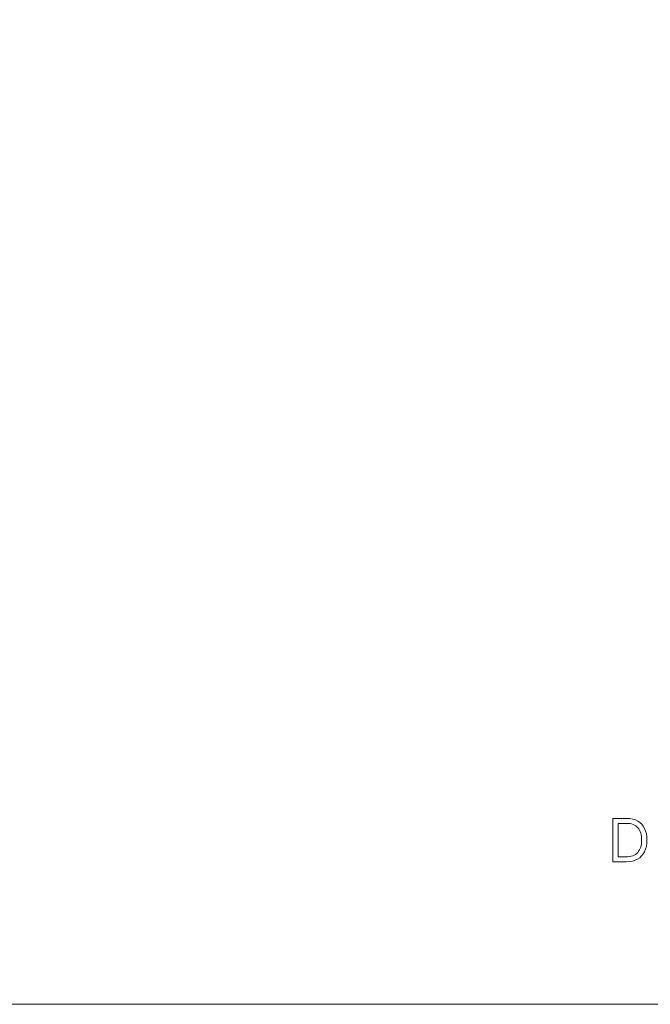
# Model space of a CAD drawing. Header units: millimetres. Extents: x -47.2 to 43.8, y -41.7 to 28.3.
# Tile 7 of 15: x -1.7 to 20.7, y -41.7 to -6.7. Entities that reach past the tile are written whole.
import ezdxf

# ---------------------------------------------------------------- set-up
doc = ezdxf.new("R2010")
doc.units = ezdxf.units.MM
doc.header["$MEASUREMENT"] = 0
doc.layers.add('Layer 1', color=7, linetype='Continuous')

msp = doc.modelspace()

# ---------------------------------------------------------------- linework, layer by layer
at = {"layer": 'Layer 1', "color": 240, "lineweight": 9}
msp.add_lwpolyline([(-47.2213, -41.6623), (43.7787, -41.6623), (43.7787, 28.3377), (-47.2213, 28.3377), (-47.2213, -41.6623)], close=True, dxfattribs=at)
at = {"layer": 'Layer 1', "lineweight": 9}
for points, knots in [([(19.82, -36.5962), (19.82, -36.5962), (19.3391, -36.5962), (19.3391, -36.5962), (19.3391, -36.5962), (19.3391, -35.0563), (19.3391, -35.0563), (19.3391, -35.0563), (19.8394, -35.0563), (19.8394, -35.0563), (19.9896, -35.0563), (20.1181, -35.087), (20.2246, -35.148), (20.3308, -35.2094), (20.4126, -35.2976), (20.4694, -35.4123), (20.5262, -35.5269), (20.5548, -35.6638), (20.5548, -35.8233), (20.5548, -35.9838), (20.5262, -36.1217), (20.4691, -36.2371), (20.4116, -36.3524), (20.3283, -36.4413), (20.219, -36.5031), (20.1092, -36.5652), (19.9762, -36.5962), (19.82, -36.5962)], [0, 0, 0, 0, 0.1111111, 0.1111111, 0.1111111, 0.2222222, 0.2222222, 0.2222222, 0.3333333, 0.3333333, 0.3333333, 0.4444444, 0.4444444, 0.4444444, 0.5555556, 0.5555556, 0.5555556, 0.6666667, 0.6666667, 0.6666667, 0.7777778, 0.7777778, 0.7777778, 0.8888889, 0.8888889, 0.8888889, 1, 1, 1, 1]), ([(19.5356, -36.4226), (19.5356, -36.4226), (19.8073, -36.4226), (19.8073, -36.4226), (19.9949, -36.4226), (20.1346, -36.3694), (20.2264, -36.2628), (20.3184, -36.1563), (20.3647, -36.0099), (20.3647, -35.8233), (20.3647, -35.6377), (20.3195, -35.4927), (20.2292, -35.3876), (20.1389, -35.2824), (20.0045, -35.2299), (19.826, -35.2299), (19.826, -35.2299), (19.5356, -35.2299), (19.5356, -35.2299), (19.5356, -35.2299), (19.5356, -36.4226), (19.5356, -36.4226)], [0, 0, 0, 0, 0.1428571, 0.1428571, 0.1428571, 0.2857143, 0.2857143, 0.2857143, 0.4285714, 0.4285714, 0.4285714, 0.5714286, 0.5714286, 0.5714286, 0.7142857, 0.7142857, 0.7142857, 0.8571429, 0.8571429, 0.8571429, 1, 1, 1, 1])]:
    msp.add_open_spline(points, degree=3, knots=knots, dxfattribs=at)

doc.saveas('drawing.dxf')
